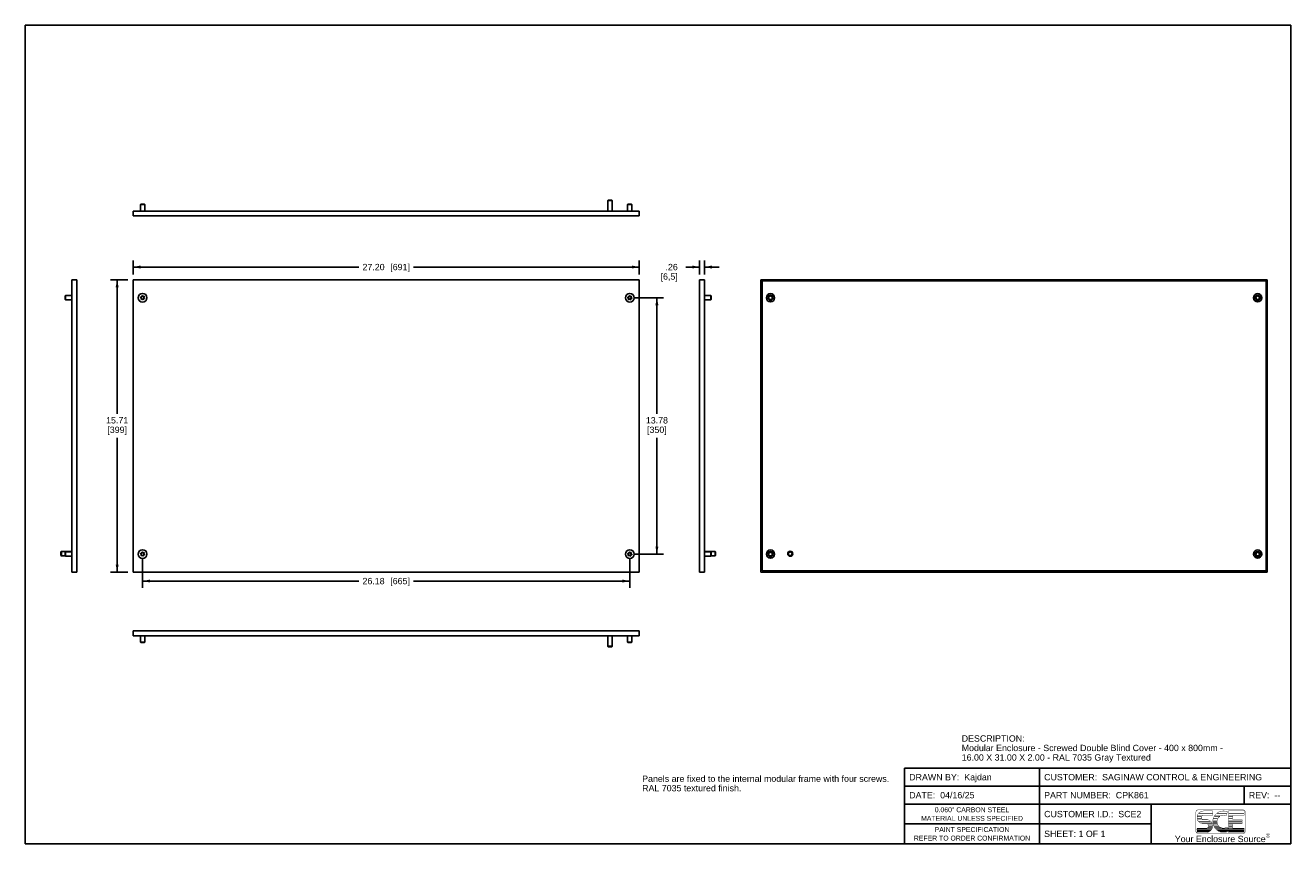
# Model space of a CAD drawing. Header units: inches. Extents: x 0 to 68, y -802 to 44.
import ezdxf

# ---------------------------------------------------------------- set-up
doc = ezdxf.new("R2010")
doc.units = ezdxf.units.IN
doc.header["$LTSCALE"] = 3.74
doc.header["$MEASUREMENT"] = 0
doc.layers.get('0').update_dxf_attribs({"linetype": 'CONTINUOUS'})
doc.styles.get("Standard").update_dxf_attribs({"font": 'arial.ttf'})
doc.styles.add('TEXTSTYLE_2', font='arial.ttf')
doc.dimstyles.new('DIMSTYLE_1', dxfattribs={"dimtxt": 0.34, "dimasz": 0.4, "dimexe": 0.09, "dimexo": 0.07, "dimgap": 0.0425, "dimtad": 0, "dimtih": 1, "dimtoh": 1, "dimzin": 4, "dimdsep": 46, "dimtxsty": 'Standard', "dimblk": '_FILLED', "dimblk1": '_FILLED', "dimblk2": '_FILLED', "dimcen": 0.09, "dimadec": 3, "dimazin": 1, "dimtfac": 1, "dimtdec": 3, "dimtofl": 0, "dimtmove": 0, "dimatfit": 3, "dimldrblk": '_FILLED', "dimfxl": 0, "dimtolj": 1, "dimtzin": 4, "dimarcsym": 0})

# ---------------------------------------------------------------- blocks, each defined once
blk = doc.blocks.new('_FILLED')
at = {"color": 0, "linetype": 'ByBlock'}
blk.add_solid([(0, 0), (-1, 0.2), (-1, -0.2)], dxfattribs=at)
blk = doc.blocks.new('*D1')
at = {"color": 2, "linetype": 'Continuous'}
for p, q in [((5.791, 30.595), (5.791, 31.363)), ((32.996, 30.595), (32.996, 31.363)), ((5.791, 31.003), (17.932, 31.003)), ((32.996, 31.003), (20.856, 31.003))]:
    blk.add_line(p, q, dxfattribs=at)
at = {"color": 2, "linetype": 'Continuous', "xscale": 0.4, "yscale": 0.4, "zscale": 0.4, "rotation": 180}
blk.add_blockref('_FILLED', (5.791, 31.003), dxfattribs=at)
at = {"color": 2, "linetype": 'Continuous', "xscale": 0.4, "yscale": 0.4, "zscale": 0.4}
blk.add_blockref('_FILLED', (32.996, 31.003), dxfattribs=at)
at = {"color": 2, "linetype": 'Continuous', "insert": (19.394, 31.173), "char_height": 0.34, "width": 2.58349, "attachment_point": 2, "line_spacing_factor": 0.9}
blk.add_mtext('27.20{\\ftxt.shx;\\W1.000000;\\H0.340000; }[691]', dxfattribs=at)
blk = doc.blocks.new('*D2')
at = {"color": 2, "linetype": 'Continuous'}
for p, q in [((5.511, 30.315), (4.576, 30.315)), ((4.936, 30.315), (4.936, 23.103)), ((4.936, 14.606), (4.936, 21.818)), ((5.511, 14.606), (4.576, 14.606))]:
    blk.add_line(p, q, dxfattribs=at)
at = {"color": 2, "linetype": 'Continuous', "xscale": 0.4, "yscale": 0.4, "zscale": 0.4}
for p, rotation in [((4.936, 30.315), 90), ((4.936, 14.606), 270)]:
    blk.add_blockref('_FILLED', p, dxfattribs=dict(at, rotation=rotation))
at = {"color": 2, "linetype": 'Continuous', "insert": (4.936, 22.933), "char_height": 0.34, "width": 1.1881, "attachment_point": 2, "line_spacing_factor": 0.9}
blk.add_mtext('15.71\\P[399]', dxfattribs=at)
blk = doc.blocks.new('*D3')
at = {"color": 2, "linetype": 'Continuous'}
for p, q in [((32.764, 29.351), (34.301, 29.351)), ((33.941, 29.351), (33.941, 23.103)), ((33.941, 15.571), (33.941, 21.818)), ((32.764, 15.571), (34.301, 15.571))]:
    blk.add_line(p, q, dxfattribs=at)
at = {"color": 2, "linetype": 'Continuous', "xscale": 0.4, "yscale": 0.4, "zscale": 0.4}
for p, rotation in [((33.941, 29.351), 90), ((33.941, 15.571), 270)]:
    blk.add_blockref('_FILLED', p, dxfattribs=dict(at, rotation=rotation))
at = {"color": 2, "linetype": 'Continuous', "insert": (33.941, 22.933), "char_height": 0.34, "width": 1.1881, "attachment_point": 2, "line_spacing_factor": 0.9}
blk.add_mtext('13.78\\P[350]', dxfattribs=at)
blk = doc.blocks.new('*D4')
at = {"color": 2, "linetype": 'Continuous'}
for p, q in [((6.303, 15.291), (6.303, 13.761)), ((32.484, 15.291), (32.484, 13.761)), ((6.303, 14.121), (17.932, 14.121)), ((32.484, 14.121), (20.856, 14.121))]:
    blk.add_line(p, q, dxfattribs=at)
at = {"color": 2, "linetype": 'Continuous', "xscale": 0.4, "yscale": 0.4, "zscale": 0.4, "rotation": 180}
blk.add_blockref('_FILLED', (6.303, 14.121), dxfattribs=at)
at = {"color": 2, "linetype": 'Continuous', "xscale": 0.4, "yscale": 0.4, "zscale": 0.4}
blk.add_blockref('_FILLED', (32.484, 14.121), dxfattribs=at)
at = {"color": 2, "linetype": 'Continuous', "insert": (19.394, 14.291), "char_height": 0.34, "width": 2.58349, "attachment_point": 2, "line_spacing_factor": 0.9}
blk.add_mtext('26.18{\\ftxt.shx;\\W1.000000;\\H0.340000; }[665]', dxfattribs=at)
blk = doc.blocks.new('*D5')
at = {"color": 2, "linetype": 'Continuous'}
for p, q in [((36.237, 30.595), (36.237, 31.363)), ((36.493, 30.595), (36.493, 31.363)), ((36.237, 31.003), (35.495, 31.003)), ((36.493, 31.003), (37.293, 31.003))]:
    blk.add_line(p, q, dxfattribs=at)
at = {"color": 2, "linetype": 'Continuous', "xscale": 0.4, "yscale": 0.4, "zscale": 0.4}
blk.add_blockref('_FILLED', (36.237, 31.003), dxfattribs=at)
at = {"color": 2, "linetype": 'Continuous', "xscale": 0.4, "yscale": 0.4, "zscale": 0.4, "rotation": 180}
blk.add_blockref('_FILLED', (36.493, 31.003), dxfattribs=at)
at = {"color": 2, "linetype": 'Continuous', "insert": (35.062, 31.173), "char_height": 0.34, "width": 0.92268, "attachment_point": 3, "line_spacing_factor": 0.9}
blk.add_mtext('.26\\P[6,5]', dxfattribs=at)

msp = doc.modelspace()

# ---------------------------------------------------------------- linework, layer by layer
at = {"color": 7, "linetype": 'Continuous'}
for p, q in [((0, 0), (0, 44)), ((0, 44), (68, 44)), ((68, 0), (68, 44)), ((5.791, 33.76), (5.791, 34.016)), ((5.791, 34.016), (32.996, 34.016)), ((6.205, 34.378), (6.185, 34.359)), ((6.185, 34.016), (6.185, 34.359)), ((6.185, 34.359), (6.421, 34.359)), ((6.205, 34.378), (6.402, 34.378)), ((6.402, 34.378), (6.421, 34.359)), ((6.421, 34.016), (6.421, 34.359)), ((31.323, 34.607), (31.303, 34.587)), ((31.303, 34.587), (31.539, 34.587)), ((31.303, 34.587), (31.303, 34.016)), ((31.323, 34.607), (31.52, 34.607)), ((31.52, 34.607), (31.539, 34.587)), ((31.539, 34.587), (31.539, 34.016)), ((32.386, 34.378), (32.366, 34.359)), ((32.366, 34.359), (32.602, 34.359)), ((32.366, 34.016), (32.366, 34.359)), ((32.386, 34.378), (32.583, 34.378)), ((32.583, 34.378), (32.602, 34.359)), ((32.602, 34.016), (32.602, 34.359)), ((32.996, 33.76), (32.996, 34.016)), ((5.791, 33.76), (32.996, 33.76)), ((6.067, 33.748), (6.067, 33.76)), ((6.539, 33.748), (6.067, 33.748)), ((6.539, 33.748), (6.539, 33.76)), ((32.248, 33.748), (32.248, 33.76)), ((32.721, 33.748), (32.248, 33.748)), ((32.721, 33.748), (32.721, 33.76)), ((2.507, 14.606), (2.507, 30.315)), ((2.763, 30.315), (2.507, 30.315)), ((2.763, 14.606), (2.763, 30.315)), ((5.791, 14.606), (5.791, 30.315)), ((5.791, 30.315), (32.996, 30.315)), ((32.996, 30.315), (32.996, 14.606)), ((36.237, 30.315), (36.237, 14.606)), ((36.237, 30.315), (36.493, 30.315)), ((36.493, 30.315), (36.493, 14.606)), ((39.533, 30.315), (39.533, 14.606)), ((66.738, 30.315), (39.533, 30.315)), ((39.593, 30.256), (39.593, 14.666)), ((66.679, 30.256), (39.593, 30.256)), ((66.679, 14.666), (66.679, 30.256)), ((66.738, 14.606), (66.738, 30.315)), ((2.145, 29.449), (2.164, 29.469)), ((2.145, 29.252), (2.145, 29.449)), ((2.145, 29.252), (2.164, 29.232)), ((2.164, 29.232), (2.164, 29.469)), ((2.507, 29.469), (2.164, 29.469)), ((2.774, 29.587), (2.763, 29.587)), ((2.774, 29.587), (2.774, 29.114)), ((6.223, 29.337), (6.201, 29.357)), ((6.209, 29.39), (6.237, 29.399)), ((6.229, 29.318), (6.222, 29.289)), ((6.275, 29.274), (6.247, 29.266)), ((6.258, 29.442), (6.251, 29.413)), ((6.29, 29.452), (6.312, 29.431)), ((6.316, 29.249), (6.295, 29.27)), ((6.331, 29.427), (6.36, 29.435)), ((6.349, 29.259), (6.356, 29.288)), ((6.397, 29.311), (6.369, 29.303)), ((6.378, 29.383), (6.385, 29.412)), ((6.384, 29.364), (6.405, 29.344)), ((32.404, 29.337), (32.383, 29.357)), ((32.39, 29.39), (32.418, 29.399)), ((32.41, 29.318), (32.403, 29.289)), ((32.456, 29.274), (32.428, 29.266)), ((32.439, 29.442), (32.432, 29.413)), ((32.471, 29.452), (32.493, 29.431)), ((32.497, 29.249), (32.476, 29.27)), ((32.512, 29.427), (32.541, 29.435)), ((32.53, 29.259), (32.537, 29.288)), ((32.578, 29.311), (32.55, 29.303)), ((32.559, 29.383), (32.566, 29.412)), ((32.565, 29.364), (32.586, 29.344)), ((36.225, 29.114), (36.225, 29.587)), ((36.225, 29.587), (36.237, 29.587)), ((36.493, 29.469), (36.835, 29.469)), ((36.835, 29.469), (36.835, 29.232)), ((36.855, 29.449), (36.835, 29.469)), ((36.855, 29.252), (36.835, 29.232)), ((36.855, 29.449), (36.855, 29.252)), ((2.507, 29.232), (2.164, 29.232)), ((2.774, 29.114), (2.763, 29.114)), ((36.225, 29.114), (36.237, 29.114)), ((36.493, 29.232), (36.835, 29.232)), ((1.916, 15.689), (1.936, 15.709)), ((1.916, 15.492), (1.916, 15.689)), ((1.936, 15.709), (2.507, 15.709)), ((1.936, 15.473), (1.936, 15.709)), ((2.145, 15.669), (2.164, 15.689)), ((2.145, 15.473), (2.145, 15.669)), ((2.507, 15.689), (2.164, 15.689)), ((2.164, 15.453), (2.164, 15.689)), ((2.774, 15.807), (2.763, 15.807)), ((2.774, 15.807), (2.774, 15.335)), ((6.258, 15.662), (6.251, 15.633)), ((6.29, 15.672), (6.312, 15.652)), ((6.331, 15.647), (6.36, 15.656)), ((32.439, 15.662), (32.432, 15.633)), ((32.471, 15.672), (32.493, 15.652)), ((32.512, 15.647), (32.541, 15.656)), ((36.225, 15.807), (36.237, 15.807)), ((36.225, 15.335), (36.225, 15.807)), ((37.064, 15.709), (36.493, 15.709)), ((36.493, 15.689), (36.835, 15.689)), ((36.855, 15.669), (36.835, 15.689)), ((36.835, 15.689), (36.835, 15.453)), ((36.855, 15.669), (36.855, 15.473)), ((37.083, 15.689), (37.064, 15.709)), ((37.064, 15.709), (37.064, 15.473)), ((37.083, 15.689), (37.083, 15.492)), ((1.916, 15.492), (1.936, 15.473)), ((1.936, 15.473), (2.145, 15.473)), ((2.145, 15.473), (2.164, 15.453)), ((2.507, 15.453), (2.164, 15.453)), ((2.774, 15.335), (2.763, 15.335)), ((6.223, 15.557), (6.201, 15.577)), ((6.209, 15.61), (6.237, 15.619)), ((6.229, 15.538), (6.222, 15.509)), ((6.275, 15.495), (6.247, 15.486)), ((6.316, 15.47), (6.295, 15.49)), ((6.349, 15.48), (6.356, 15.509)), ((6.397, 15.532), (6.369, 15.523)), ((6.378, 15.604), (6.385, 15.633)), ((6.384, 15.585), (6.405, 15.565)), ((32.404, 15.557), (32.383, 15.577)), ((32.39, 15.61), (32.418, 15.619)), ((32.41, 15.538), (32.403, 15.509)), ((32.456, 15.495), (32.428, 15.486)), ((32.497, 15.47), (32.476, 15.49)), ((32.53, 15.48), (32.537, 15.509)), ((32.578, 15.532), (32.55, 15.523)), ((32.559, 15.604), (32.566, 15.633)), ((32.565, 15.585), (32.586, 15.565)), ((36.225, 15.335), (36.237, 15.335)), ((36.493, 15.453), (36.835, 15.453)), ((36.855, 15.473), (36.835, 15.453)), ((37.064, 15.473), (36.855, 15.473)), ((37.083, 15.492), (37.064, 15.473)), ((2.763, 14.606), (2.507, 14.606)), ((32.996, 14.606), (5.791, 14.606)), ((36.237, 14.606), (36.493, 14.606)), ((39.533, 14.606), (66.738, 14.606)), ((39.593, 14.666), (66.679, 14.666)), ((5.791, 11.439), (5.791, 11.183)), ((32.996, 11.439), (5.791, 11.439)), ((32.996, 11.183), (5.791, 11.183)), ((6.067, 11.45), (6.067, 11.439)), ((6.067, 11.45), (6.539, 11.45)), ((6.185, 11.183), (6.185, 10.84)), ((6.421, 11.183), (6.421, 10.84)), ((6.539, 11.45), (6.539, 11.439)), ((31.303, 10.612), (31.303, 11.183)), ((31.539, 10.612), (31.539, 11.183)), ((32.248, 11.45), (32.721, 11.45)), ((32.248, 11.45), (32.248, 11.439)), ((32.366, 11.183), (32.366, 10.84)), ((32.602, 11.183), (32.602, 10.84)), ((32.721, 11.45), (32.721, 11.439)), ((32.996, 11.439), (32.996, 11.183)), ((6.205, 10.821), (6.185, 10.84)), ((6.421, 10.84), (6.185, 10.84)), ((6.402, 10.821), (6.205, 10.821)), ((6.402, 10.821), (6.421, 10.84)), ((31.539, 10.612), (31.303, 10.612)), ((31.323, 10.592), (31.303, 10.612)), ((31.52, 10.592), (31.323, 10.592)), ((31.52, 10.592), (31.539, 10.612)), ((32.602, 10.84), (32.366, 10.84)), ((32.386, 10.821), (32.366, 10.84)), ((32.583, 10.821), (32.386, 10.821)), ((32.583, 10.821), (32.602, 10.84)), ((0, 0), (68, 0))]:
    msp.add_line(p, q, dxfattribs=at)
at = {"color": 2, "linetype": 'Continuous'}
for p, q in [((68, 4.062), (47.25, 4.062)), ((47.25, 0), (47.25, 4.062)), ((54.5, 0), (54.5, 4.062)), ((68, 0), (68, 4.062)), ((68, 3.093), (47.25, 3.093)), ((65.5, 2.125), (65.5, 3.093)), ((68, 2.125), (47.25, 2.125)), ((60.5, 0), (60.5, 2.125)), ((60.5, 1.062), (47.25, 1.062)), ((68, 0), (47.25, 0))]:
    msp.add_line(p, q, dxfattribs=at)
at = {"color": 2, "linetype": 'Continuous', "const_width": 0.02}
for points in [[(63.024, 1.817, 0.414214), (62.909, 1.702)], [(62.971, 1.471, 0.081879), (62.971, 1.359)], [(63.029, 1.612, 0.090232), (62.977, 1.5)], [(63.212, 1.471, 0.260579), (63.211, 1.359)], [(63.312, 1.529, 0.185008), (63.235, 1.5)], [(63.888, 1.471, 0.053498), (63.839, 1.359)], [(64.003, 1.612, 0.064617), (63.906, 1.5)], [(64.616, 1.712, 0.272068), (64.037, 1.641)], [(64.196, 1.471, 0.113329), (64.09, 1.359)], [(64.525, 1.501, 0.209114), (64.248, 1.5)], [(65.558, 1.702, 0.415492), (65.443, 1.817)], [(62.977, 1.33, 0.089982), (63.028, 1.218)], [(63.043, 1.198, 0.170113), (63.237, 1.077)], [(63.233, 1.33, 0.191374), (63.312, 1.299)], [(63.688, 1.218, 0.176612), (63.466, 1.299)], [(63.466, 0.838, 0.298217), (63.572, 0.907)], [(63.58, 0.936, 0.287832), (63.531, 1.048)], [(63.656, 0.665, 0.048835), (63.709, 0.707)], [(63.789, 1.077, 0.105227), (63.711, 1.198)], [(63.735, 0.736, 0.049588), (63.772, 0.793)], [(63.785, 0.822, 0.064466), (63.809, 0.907)], [(63.811, 0.936, 0.082419), (63.798, 1.048)], [(63.812, 1.198, 0.05272), (63.822, 1.077)], [(63.831, 1.33, 0.049539), (63.813, 1.218)], [(63.828, 1.048, 0.051924), (63.868, 0.936)], [(63.882, 0.907, 0.044869), (63.94, 0.822)], [(63.964, 0.793, 0.03633), (64.025, 0.736)], [(64.042, 1.198, 0.088858), (64.059, 1.077)], [(64.075, 1.33, 0.084961), (64.044, 1.218)], [(64.064, 0.707, 0.036892), (64.137, 0.665)], [(64.07, 1.048, 0.099618), (64.147, 0.936)], [(64.18, 0.907, 0.32483), (64.586, 0.901)], [(64.638, 0.665, 0.009234), (64.657, 0.674)], [(62.909, 0.665, 0.414214), (63.024, 0.55)], [(63.466, 0.608, 0.102726), (63.604, 0.636)], [(64.208, 0.636, 0.196308), (64.567, 0.636)], [(65.443, 0.55, 0.414214), (65.558, 0.665)]]:
    msp.add_lwpolyline(points, format="xyb", dxfattribs=at)
for points in [[(62.909, 0.665), (62.909, 1.702)], [(62.971, 1.471), (63.212, 1.471)], [(63.211, 1.359), (62.971, 1.359)], [(63.235, 1.5), (62.977, 1.5)], [(63.024, 1.817), (65.444, 1.817)], [(63.029, 1.612), (63.812, 1.612)], [(63.812, 1.641), (63.051, 1.641)], [(63.168, 1.728), (63.052, 1.641)], [(63.052, 1.641), (63.169, 1.728)], [(63.309, 1.759), (63.168, 1.728)], [(63.169, 1.728), (63.309, 1.759)], [(63.312, 1.76), (63.812, 1.76)], [(63.812, 1.529), (63.312, 1.529)], [(63.812, 1.76), (63.812, 1.641)], [(63.812, 1.612), (63.812, 1.529)], [(64.09, 1.359), (63.839, 1.359)], [(63.888, 1.471), (64.196, 1.471)], [(64.248, 1.5), (63.906, 1.5)], [(64.003, 1.612), (64.573, 1.612)], [(64.585, 1.641), (64.037, 1.641)], [(64.525, 1.501), (64.573, 1.612)], [(64.585, 1.641), (64.616, 1.712)], [(64.657, 1.76), (65.501, 1.76)], [(64.657, 1.641), (64.657, 1.76)], [(65.501, 1.641), (64.657, 1.641)], [(64.657, 1.612), (65.501, 1.612)], [(64.657, 1.5), (64.657, 1.612)], [(64.887, 1.5), (64.657, 1.5)], [(64.657, 1.471), (64.887, 1.471)], [(64.657, 1.359), (64.657, 1.471)], [(64.887, 1.359), (64.657, 1.359)], [(65.501, 1.529), (64.887, 1.529)], [(64.887, 1.529), (64.887, 1.5)], [(64.887, 1.471), (64.887, 1.359)], [(65.501, 1.76), (65.501, 1.641)], [(65.501, 1.612), (65.501, 1.529)], [(65.558, 1.703), (65.558, 0.665)], [(62.966, 0.838), (63.466, 0.838)], [(62.966, 0.822), (62.966, 0.838)], [(63.785, 0.822), (62.966, 0.822)], [(62.966, 0.793), (63.772, 0.793)], [(62.966, 0.736), (62.966, 0.793)], [(62.966, 0.736), (63.735, 0.736)], [(62.966, 0.707), (63.709, 0.707)], [(62.966, 0.665), (62.966, 0.707)], [(62.967, 0.767), (63.758, 0.767)], [(62.967, 0.687), (63.688, 0.687)], [(62.977, 1.33), (63.233, 1.33)], [(62.993, 1.276), (63.582, 1.276)], [(63.688, 1.218), (63.028, 1.218)], [(63.043, 1.198), (63.711, 1.198)], [(63.124, 1.129), (63.761, 1.129)], [(63.789, 1.077), (63.237, 1.077)], [(63.312, 1.299), (63.466, 1.299)], [(63.531, 1.048), (63.798, 1.048)], [(63.8, 0.863), (63.537, 0.863)], [(63.806, 0.997), (63.569, 0.997)], [(63.572, 0.907), (63.809, 0.907)], [(63.58, 0.936), (63.811, 0.936)], [(63.812, 1.198), (64.042, 1.198)], [(64.044, 1.218), (63.813, 1.218)], [(63.815, 1.268), (64.05, 1.268)], [(63.815, 1.13), (64.047, 1.13)], [(64.059, 1.077), (63.822, 1.077)], [(63.828, 1.048), (64.07, 1.048)], [(63.831, 1.33), (64.075, 1.33)], [(63.842, 0.998), (64.099, 0.998)], [(63.868, 0.936), (64.147, 0.936)], [(63.882, 0.907), (64.18, 0.907)], [(63.908, 0.863), (64.255, 0.863)], [(64.642, 0.822), (63.94, 0.822)], [(63.964, 0.793), (65.501, 0.793)], [(64.005, 0.759), (65.492, 0.759)], [(64.025, 0.736), (65.501, 0.736)], [(64.064, 0.707), (65.501, 0.707)], [(64.116, 0.686), (65.502, 0.686)], [(64.586, 0.901), (64.642, 0.822)], [(64.657, 1.33), (64.887, 1.33)], [(64.657, 1.218), (64.657, 1.33)], [(64.657, 1.268), (65.385, 1.268)], [(65.386, 1.218), (64.657, 1.218)], [(64.657, 1.198), (65.386, 1.198)], [(64.657, 1.077), (64.657, 1.198)], [(64.657, 1.137), (65.385, 1.137)], [(65.386, 1.077), (64.657, 1.077)], [(64.657, 1.048), (64.887, 1.048)], [(64.657, 0.936), (64.657, 1.048)], [(64.657, 0.991), (64.886, 0.991)], [(64.657, 0.936), (64.887, 0.936)], [(64.657, 0.907), (64.887, 0.907)], [(64.657, 0.822), (64.657, 0.907)], [(64.657, 0.866), (64.889, 0.866)], [(65.501, 0.822), (64.657, 0.822)], [(64.657, 0.665), (64.657, 0.674)], [(64.887, 1.33), (64.887, 1.299)], [(64.887, 1.299), (65.386, 1.299)], [(64.887, 1.048), (64.887, 0.936)], [(64.887, 0.907), (64.887, 0.838)], [(64.887, 0.838), (65.501, 0.838)], [(65.386, 1.299), (65.386, 1.218)], [(65.386, 1.198), (65.386, 1.077)], [(65.501, 0.838), (65.501, 0.822)], [(65.501, 0.793), (65.501, 0.736)], [(65.501, 0.707), (65.501, 0.665)], [(63.656, 0.665), (62.966, 0.665)], [(62.966, 0.636), (63.604, 0.636)], [(62.966, 0.608), (62.966, 0.636)], [(62.966, 0.608), (63.466, 0.608)], [(65.443, 0.55), (63.024, 0.55)], [(64.638, 0.665), (64.137, 0.665)], [(64.208, 0.636), (64.567, 0.636)], [(65.501, 0.665), (64.657, 0.665)], [(64.657, 0.636), (65.501, 0.636)], [(64.657, 0.608), (64.657, 0.636)], [(65.501, 0.608), (64.657, 0.608)], [(65.501, 0.636), (65.501, 0.608)]]:
    msp.add_lwpolyline(points, dxfattribs=at)
at = {"color": 2, "linetype": 'Continuous', "const_width": 0.014}
msp.add_lwpolyline([(66.672, 0.436, 1), (66.889, 0.436, 1)], format="xyb", close=True, dxfattribs=at)
at = {"color": 7, "linetype": 'Continuous'}
for centre, radius in [((6.303, 29.351), 0.236), ((6.303, 29.351), 0.078), ((32.484, 29.351), 0.236), ((32.484, 29.351), 0.078), ((40.045, 29.351), 0.221), ((40.045, 29.351), 0.138), ((40.045, 29.351), 0.118), ((40.045, 29.351), 0.0984), ((66.226, 29.351), 0.221), ((66.226, 29.351), 0.138), ((66.226, 29.351), 0.118), ((66.226, 29.351), 0.0984), ((6.303, 15.571), 0.236), ((6.303, 15.571), 0.078), ((32.484, 15.571), 0.236), ((32.484, 15.571), 0.078), ((40.045, 15.571), 0.221), ((40.045, 15.571), 0.138), ((40.045, 15.571), 0.118), ((40.045, 15.571), 0.0984), ((41.108, 15.591), 0.138), ((41.108, 15.591), 0.118), ((41.108, 15.591), 0.0984), ((66.226, 15.571), 0.221), ((66.226, 15.571), 0.138), ((66.226, 15.571), 0.118), ((66.226, 15.571), 0.0984)]:
    msp.add_circle(centre, radius, dxfattribs=at)
for centre, start, end in [((6.215, 29.371), 106.88969, 226.88969), ((6.241, 29.284), 166.88969, 286.88969), ((6.209, 29.322), 346.88969, 46.88969), ((6.232, 29.417), 286.88969, 346.88969), ((6.277, 29.437), 46.88969, 166.88969), ((6.281, 29.255), 46.88969, 106.88969), ((6.325, 29.446), 226.88969, 286.88969), ((6.33, 29.264), 226.88969, 346.88969), ((6.375, 29.284), 106.88969, 166.88969), ((6.365, 29.417), 346.88969, 106.88969), ((6.397, 29.379), 166.88969, 226.88969), ((6.392, 29.33), 286.88969, 46.88969), ((32.396, 29.371), 106.88969, 226.88969), ((32.422, 29.284), 166.88969, 286.88969), ((32.391, 29.322), 346.88969, 46.88969), ((32.413, 29.417), 286.88969, 346.88969), ((32.458, 29.437), 46.88969, 166.88969), ((32.462, 29.255), 46.88969, 106.88969), ((32.506, 29.446), 226.88969, 286.88969), ((32.511, 29.264), 226.88969, 346.88969), ((32.556, 29.284), 106.88969, 166.88969), ((32.547, 29.417), 346.88969, 106.88969), ((32.578, 29.379), 166.88969, 226.88969), ((32.573, 29.33), 286.88969, 46.88969), ((6.277, 15.658), 46.88969, 166.88969), ((6.325, 15.666), 226.88969, 286.88969), ((6.365, 15.637), 346.88969, 106.88969), ((32.458, 15.658), 46.88969, 166.88969), ((32.506, 15.666), 226.88969, 286.88969), ((32.547, 15.637), 346.88969, 106.88969), ((6.215, 15.592), 106.88969, 226.88969), ((6.241, 15.505), 166.88969, 286.88969), ((6.209, 15.543), 346.88969, 46.88969), ((6.232, 15.638), 286.88969, 346.88969), ((6.281, 15.476), 46.88969, 106.88969), ((6.33, 15.484), 226.88969, 346.88969), ((6.375, 15.504), 106.88969, 166.88969), ((6.397, 15.599), 166.88969, 226.88969), ((6.392, 15.55), 286.88969, 46.88969), ((32.396, 15.592), 106.88969, 226.88969), ((32.422, 15.505), 166.88969, 286.88969), ((32.391, 15.543), 346.88969, 46.88969), ((32.413, 15.638), 286.88969, 346.88969), ((32.462, 15.476), 46.88969, 106.88969), ((32.511, 15.484), 226.88969, 346.88969), ((32.556, 15.504), 106.88969, 166.88969), ((32.578, 15.599), 166.88969, 226.88969), ((32.573, 15.55), 286.88969, 46.88969)]:
    msp.add_arc(centre, 0.0197, start, end, dxfattribs=at)

# ---------------------------------------------------------------- texts
at = {"color": 2, "linetype": 'Continuous'}
for s, insert, char_height, width, attachment_point, line_spacing_factor in [('DESCRIPTION:\\PModular Enclosure - Screwed Double Blind Cover - 400 x 800mm - \\P16.00 X 31.00 X 2.00 - RAL 7035 Gray Textured', (50.321, 5.828), 0.34, 14.15866, 1, 0.9), ('Panels are fixed to the internal modular frame with four screws.\\PRAL 7035 textured finish.', (33.148, 3.666), 0.34, 13.26126, 1, 0.9), ('DRAWN BY:  Kajdan', (47.5, 3.747), 0.34, 4.42632, 1, 0.9), ('CUSTOMER:  SAGINAW CONTROL & ENGINEERING', (54.75, 3.747), 0.34, 11.69398, 1, 0.9), ('DATE:  04/16/25', (47.5, 2.779), 0.34, 3.50617, 1, 0.9), ('PART NUMBER:  CPK861', (54.75, 2.779), 0.34, 5.61063, 1, 0.9), ('REV:  --', (65.75, 2.779), 0.34, 1.68483, 1, 0.9), ('0.060" CARBON STEEL\\PMATERIAL UNLESS SPECIFIED', (50.875, 1.957), 0.264, 5.4596, 2, 1.05), ('CUSTOMER I.D.:  SCE2', (54.75, 1.764), 0.34, 5.21375, 1, 0.9), ('PAINT SPECIFICATION\\PREFER TO ORDER CONFIRMATION', (50.875, 0.894), 0.264, 6.23688, 2, 1.05), ('SHEET: 1 OF 1', (54.75, 0.701), 0.34, 3.29257, 1, 0.9)]:
    msp.add_mtext(s, dxfattribs=dict(at, insert=insert, char_height=char_height, width=width, attachment_point=attachment_point, line_spacing_factor=line_spacing_factor))
at = {"color": 2, "linetype": 'Continuous', "attachment_point": 2, "line_spacing_factor": 0.9, "style": 'TEXTSTYLE_2'}
for s, insert, char_height, width in [('Your Enclosure Source', (64.214, 0.426), 0.34, 4.88007), ('R', (66.782, 0.495), 0.12, 0.12089)]:
    msp.add_mtext(s, dxfattribs=dict(at, insert=insert, char_height=char_height, width=width))

# ---------------------------------------------------------------- dimensions: what is measured, and where the dimension line sits
at = {"color": 2, "linetype": 'Continuous'}
for base, p1, p2, picture, middle in [((32.9962, 31.0034), (5.7914, 30.5251), (32.9962, 30.5251), '*D1', (19.3938, 31.0034)), ((36.493, 31.003), (36.237, 30.525), (36.493, 30.525), '*D5', (34.864, 30.748))]:
    dim = msp.add_linear_dim(base=base, p1=p1, p2=p2, dimstyle='DIMSTYLE_1', dxfattribs=at)
    dim.commit()
    dim.dimension.update_dxf_attribs({"geometry": picture, "text_midpoint": middle, "dimtype": 160})
for base, p1, p2, angle, picture, middle in [((4.936, 14.606), (5.581, 30.315), (5.581, 14.606), 270, '*D2', (4.936, 22.508)), ((33.941, 15.571), (32.694, 29.351), (32.694, 15.571), 270, '*D3', (33.941, 22.508)), ((6.303, 14.121), (32.484, 15.361), (6.303, 15.361), 180, '*D4', (19.394, 14.121))]:
    dim = msp.add_linear_dim(base=base, p1=p1, p2=p2, angle=angle, dimstyle='DIMSTYLE_1', dxfattribs=at)
    dim.commit()
    dim.dimension.update_dxf_attribs({"geometry": picture, "text_midpoint": middle, "dimtype": 160})

doc.saveas('drawing.dxf')
